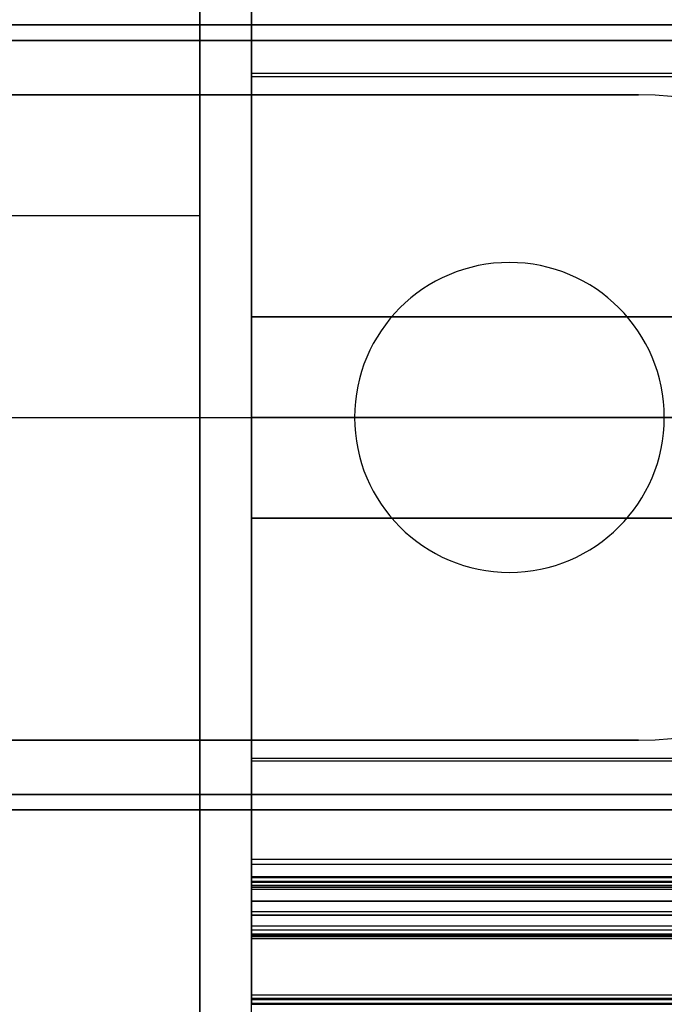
# Model space of a CAD drawing. Header units: millimetres. Extents: x -5.9 to 8.2, y -1.3 to -0.5.
# Tile 18 of 107: x -4.961 to -4.836, y -0.972 to -0.781. Entities that reach past the tile are written whole.
import ezdxf

# ---------------------------------------------------------------- set-up
doc = ezdxf.new("R2010")
doc.units = ezdxf.units.MM
doc.header["$MEASUREMENT"] = 0
for name, color, linetype, true_color in [('IGES level 1', 7, 'Continuous', 0xffffff), ('IGES level 11', 7, 'Continuous', 0xffffff), ('IGES level 24', 7, 'Continuous', 0xffffff), ('IGES level 3', 7, 'Continuous', 0xffffff), ('IGES level 47', 7, 'Continuous', 0xffffff)]:
    doc.layers.add(name, color=color, linetype=linetype, true_color=true_color)

msp = doc.modelspace()

# ---------------------------------------------------------------- linework, layer by layer
at = {"layer": 'IGES level 1'}
for centre, radius, start, end in [((-4.84084, -0.85828, -10.31994), 0.0625, 270, 90), ((-4.84084, -0.85828, -10.16994), 0.0625, 270, 90), ((-4.84084, -0.85828, -10.16994), 0.0625, 270, 90), ((-4.84084, -0.85828, -10.31994), 0.0625, 270, 90), ((-4.84084, -0.85828, -10.24494), 0.0625, 270, 90), ((-4.86584, -0.85828, -10.34494), 0.03, 90, 270), ((-4.86584, -0.85828, -10.31994), 0.03, 90, 270), ((-4.86584, -0.85828, -10.33244), 0.03, 90, 270), ((-4.86584, -0.85828, -10.34494), 0.03, 90, 270), ((-4.86584, -0.85828, -10.31994), 0.03, 90, 270), ((-4.86584, -0.85828, -10.34494), 0.03, 270, 90), ((-4.86584, -0.85828, -10.31994), 0.03, 270, 90), ((-4.86584, -0.85828, -10.31994), 0.03, 270, 90), ((-4.86584, -0.85828, -10.34494), 0.03, 270, 90), ((-4.86584, -0.85828, -10.33244), 0.03, 270, 90)]:
    msp.add_arc(centre, radius, start, end, dxfattribs=at)
for points in [[(-4.92584, -1.02658, -10.438), (-4.92584, -0.85828, -10.438), (-4.92584, -0.68998, -10.438)], [(-4.92584, -0.73328, -10.34494), (-4.92584, -0.85828, -10.34494), (-4.92584, -0.98328, -10.34494)], [(-4.92584, -0.73328, -10.34494), (-4.92584, -0.85828, -10.34494), (-4.92584, -0.98328, -10.34494)], [(-5.36584, -0.78228, -10.14495), (-5.06584, -0.78228, -10.14495), (-4.76584, -0.78228, -10.14495)], [(-4.76584, -0.78228, -10.16994), (-5.06584, -0.78228, -10.16994), (-5.36584, -0.78228, -10.16994)], [(-4.76584, -0.78228, -10.16994), (-5.06584, -0.78228, -10.16994), (-5.36584, -0.78228, -10.16994)], [(-5.36584, -0.78228, -10.14495), (-5.06584, -0.78228, -10.14495), (-4.76584, -0.78228, -10.14495)], [(-4.76584, -0.78228, -10.15744), (-5.06584, -0.78228, -10.15744), (-5.36584, -0.78228, -10.15744)], [(-4.84084, -0.79578, -10.31994), (-5.06584, -0.79578, -10.31994), (-5.29084, -0.79578, -10.31994)], [(-5.29084, -0.79578, -10.16994), (-5.06584, -0.79578, -10.16994), (-4.84084, -0.79578, -10.16994)], [(-5.29084, -0.79578, -10.31994), (-5.06584, -0.79578, -10.31994), (-4.84084, -0.79578, -10.31994)], [(-4.84084, -0.79578, -10.16994), (-5.06584, -0.79578, -10.16994), (-5.29084, -0.79578, -10.16994)], [(-5.29084, -0.79578, -10.24494), (-5.06584, -0.79578, -10.24494), (-4.84084, -0.79578, -10.24494)], [(-4.84084, -0.79578, -10.31994), (-4.84084, -0.79578, -10.24494), (-4.84084, -0.79578, -10.16994)], [(-4.84084, -0.79578, -10.31994), (-4.84084, -0.79578, -10.24494), (-4.84084, -0.79578, -10.16994)], [(-4.92584, -0.81926, -10.5261), (-5.39334, -0.81926, -10.5261), (-5.86084, -0.81926, -10.5261)], [(-4.86584, -0.82828, -10.31994), (-4.86584, -0.82828, -10.33244), (-4.86584, -0.82828, -10.34494)], [(-4.86584, -0.82828, -10.34494), (-4.86584, -0.82828, -10.33244), (-4.86584, -0.82828, -10.31994)], [(-4.87998, -0.83182, -10.34494), (-4.87998, -0.83182, -10.33244), (-4.87998, -0.83182, -10.31994)], [(-4.8517, -0.83182, -10.34494), (-4.8517, -0.83182, -10.33244), (-4.8517, -0.83182, -10.31994)], [(-4.89526, -0.85243, -10.34494), (-4.89526, -0.85243, -10.33244), (-4.89526, -0.85243, -10.31994)], [(-4.83642, -0.85243, -10.34494), (-4.83642, -0.85243, -10.33244), (-4.83642, -0.85243, -10.31994)], [(-5.35334, -0.85828, -10.31994), (-5.12459, -0.85828, -10.31994), (-4.89584, -0.85828, -10.31994)], [(-4.92584, -0.85828, -10.34494), (-4.91084, -0.85828, -10.34494), (-4.89584, -0.85828, -10.34494)], [(-4.92584, -0.85828, -10.52994), (-4.92584, -0.85828, -10.43744), (-4.92584, -0.85828, -10.34494)], [(-4.83584, -0.85828, -10.34494), (-4.59584, -0.85828, -10.34494), (-4.35584, -0.85828, -10.34494)], [(-4.88903, -0.87731, -10.34494), (-4.88903, -0.87731, -10.33244), (-4.88903, -0.87731, -10.31994)], [(-4.84265, -0.87731, -10.34494), (-4.84265, -0.87731, -10.33244), (-4.84265, -0.87731, -10.31994)], [(-4.86584, -0.88828, -10.34494), (-4.86584, -0.88828, -10.33244), (-4.86584, -0.88828, -10.31994)], [(-4.86584, -0.88828, -10.31994), (-4.86584, -0.88828, -10.33244), (-4.86584, -0.88828, -10.34494)], [(-5.29084, -0.92078, -10.31994), (-5.06584, -0.92078, -10.31994), (-4.84084, -0.92078, -10.31994)], [(-4.84084, -0.92078, -10.16994), (-5.06584, -0.92078, -10.16994), (-5.29084, -0.92078, -10.16994)], [(-4.84084, -0.92078, -10.31994), (-5.06584, -0.92078, -10.31994), (-5.29084, -0.92078, -10.31994)], [(-5.29084, -0.92078, -10.16994), (-5.06584, -0.92078, -10.16994), (-4.84084, -0.92078, -10.16994)], [(-4.84084, -0.92078, -10.24494), (-5.06584, -0.92078, -10.24494), (-5.29084, -0.92078, -10.24494)], [(-4.84084, -0.92078, -10.16994), (-4.84084, -0.92078, -10.24494), (-4.84084, -0.92078, -10.31994)], [(-4.84084, -0.92078, -10.16994), (-4.84084, -0.92078, -10.24494), (-4.84084, -0.92078, -10.31994)], [(-4.76584, -0.93428, -10.14495), (-5.06584, -0.93428, -10.14495), (-5.36584, -0.93428, -10.14495)], [(-5.36584, -0.93428, -10.16994), (-5.06584, -0.93428, -10.16994), (-4.76584, -0.93428, -10.16994)], [(-4.76584, -0.93428, -10.16994), (-5.06584, -0.93428, -10.16994), (-5.36584, -0.93428, -10.16994)], [(-5.36584, -0.93428, -10.14495), (-5.06584, -0.93428, -10.14495), (-4.76584, -0.93428, -10.14495)], [(-4.76584, -0.93428, -10.15744), (-5.06584, -0.93428, -10.15744), (-5.36584, -0.93428, -10.15744)]]:
    msp.add_open_spline(points, degree=2, dxfattribs=at)
at = {"layer": 'IGES level 11'}
for points in [[(-4.76584, -0.78528, -10.16994), (-5.06584, -0.78528, -10.16994), (-5.36584, -0.78528, -10.16994)], [(-5.36584, -0.78528, -10.15494), (-5.06584, -0.78528, -10.15494), (-4.76584, -0.78528, -10.15494)], [(-4.76584, -0.78528, -10.16244), (-5.06584, -0.78528, -10.16244), (-5.36584, -0.78528, -10.16244)], [(-4.76584, -0.78528, -10.16994), (-5.06584, -0.78528, -10.16994), (-5.36584, -0.78528, -10.16994)], [(-4.76584, -0.78528, -10.15494), (-5.06584, -0.78528, -10.15494), (-5.36584, -0.78528, -10.15494)], [(-5.13834, -0.85828, -10.16994), (-4.94809, -0.85828, -10.16994), (-4.75783, -0.85828, -10.16994)], [(-5.13834, -0.85828, -10.15494), (-4.95534, -0.85828, -10.15494), (-4.77234, -0.85828, -10.15494)], [(-5.36584, -0.93128, -10.16994), (-5.06584, -0.93128, -10.16994), (-4.76584, -0.93128, -10.16994)], [(-4.76584, -0.93128, -10.15494), (-5.06584, -0.93128, -10.15494), (-5.36584, -0.93128, -10.15494)], [(-5.36584, -0.93128, -10.16244), (-5.06584, -0.93128, -10.16244), (-4.76584, -0.93128, -10.16244)], [(-5.36584, -0.93128, -10.16994), (-5.06584, -0.93128, -10.16994), (-4.76584, -0.93128, -10.16994)], [(-5.36584, -0.93128, -10.15494), (-5.06584, -0.93128, -10.15494), (-4.76584, -0.93128, -10.15494)]]:
    msp.add_open_spline(points, degree=2, dxfattribs=at)
at = {"layer": 'IGES level 24', "extrusion": (1, -8.55166e-31, 6.98296e-15)}
for radius in [0.408, 0.4, 0.4]:
    msp.add_arc((-0.85828, -10.7448, -4.91584), radius, 180, 0, dxfattribs=at)
at = {"layer": 'IGES level 24', "extrusion": (1, 0, 0)}
msp.add_arc((-0.85828, -10.7448, -4.91584), 0.408, 180, 0, dxfattribs=at)
at = {"layer": 'IGES level 24'}
for points in [[(-4.91584, -0.74464, -10.35294), (-4.91584, -0.79171, -10.35294), (-4.91584, -0.83878, -10.35294)], [(-4.91584, -0.83878, -10.35294), (-4.91584, -0.79171, -10.35294), (-4.91584, -0.74464, -10.35294)], [(-4.91584, -0.83878, -10.36094), (-4.91584, -0.79228, -10.36094), (-4.91584, -0.74578, -10.36094)], [(-4.91584, -0.74578, -10.36094), (-4.91584, -0.79228, -10.36094), (-4.91584, -0.83878, -10.36094)], [(7.28416, -0.79171, -10.35294), (1.18416, -0.79171, -10.35294), (-4.91584, -0.79171, -10.35294)], [(-4.91584, -0.79228, -10.36094), (1.18416, -0.79228, -10.36094), (7.28416, -0.79228, -10.36094)], [(-4.91584, -0.83878, -10.35294), (1.18416, -0.83878, -10.35294), (7.28416, -0.83878, -10.35294)], [(-4.91584, -0.83878, -10.36094), (1.18416, -0.83878, -10.36094), (7.28416, -0.83878, -10.36094)], [(7.28416, -0.83878, -10.35294), (1.18416, -0.83878, -10.35294), (-4.91584, -0.83878, -10.35294)], [(-4.91584, -0.83878, -10.35294), (-4.91584, -0.83878, -10.35694), (-4.91584, -0.83878, -10.36094)], [(-4.91584, -0.83878, -10.35694), (1.18416, -0.83878, -10.35694), (7.28416, -0.83878, -10.35694)], [(7.28416, -0.83878, -10.36094), (1.18416, -0.83878, -10.36094), (-4.91584, -0.83878, -10.36094)], [(-4.91584, -0.83878, -10.36094), (-4.91584, -0.83878, -10.35694), (-4.91584, -0.83878, -10.35294)], [(-4.91584, -0.85828, -11.1528), (-4.91584, -0.85828, -11.1488), (-4.91584, -0.85828, -11.1448)], [(-4.91584, -0.87778, -10.36094), (1.18416, -0.87778, -10.36094), (7.28416, -0.87778, -10.36094)], [(-4.91584, -0.97078, -10.36094), (-4.91584, -0.92428, -10.36094), (-4.91584, -0.87778, -10.36094)], [(7.28416, -0.87778, -10.36094), (1.18416, -0.87778, -10.36094), (-4.91584, -0.87778, -10.36094)], [(-4.91584, -0.87778, -10.36094), (-4.91584, -0.87778, -10.35694), (-4.91584, -0.87778, -10.35294)], [(-4.91584, -0.87778, -10.35294), (1.18416, -0.87778, -10.35294), (7.28416, -0.87778, -10.35294)], [(7.28416, -0.87778, -10.35694), (1.18416, -0.87778, -10.35694), (-4.91584, -0.87778, -10.35694)], [(7.28416, -0.87778, -10.35294), (1.18416, -0.87778, -10.35294), (-4.91584, -0.87778, -10.35294)], [(-4.91584, -0.87778, -10.35294), (-4.91584, -0.92485, -10.35294), (-4.91584, -0.97192, -10.35294)], [(-4.91584, -0.97192, -10.35294), (-4.91584, -0.92485, -10.35294), (-4.91584, -0.87778, -10.35294)], [(-4.91584, -0.87778, -10.35294), (-4.91584, -0.87778, -10.35694), (-4.91584, -0.87778, -10.36094)], [(-4.91584, -0.87778, -10.36094), (-4.91584, -0.92428, -10.36094), (-4.91584, -0.97078, -10.36094)], [(-4.91584, -0.92428, -10.36094), (1.18416, -0.92428, -10.36094), (7.28416, -0.92428, -10.36094)], [(7.28416, -0.92485, -10.35294), (1.18416, -0.92485, -10.35294), (-4.91584, -0.92485, -10.35294)], [(7.28416, -0.97078, -10.36094), (1.18416, -0.97078, -10.36094), (-4.91584, -0.97078, -10.36094)], [(7.28416, -0.97078, -10.36094), (1.18416, -0.97078, -10.36094), (-4.91584, -0.97078, -10.36094)], [(-4.91584, -0.97192, -10.35294), (1.18416, -0.97192, -10.35294), (7.28416, -0.97192, -10.35294)], [(7.28416, -0.97192, -10.35294), (1.18416, -0.97192, -10.35294), (-4.91584, -0.97192, -10.35294)]]:
    msp.add_open_spline(points, degree=2, dxfattribs=at)
at = {"layer": 'IGES level 3'}
for centre, start, end in [((-4.86584, -0.85828, -10.36094), 90, 270), ((-4.86584, -0.85828, -10.37094), 90, 270), ((-4.86584, -0.85828, -10.36594), 90, 270), ((-4.86584, -0.85828, -10.37094), 90, 270), ((-4.86584, -0.85828, -10.36094), 90, 270), ((-4.86584, -0.85828, -10.37094), 270, 90), ((-4.86584, -0.85828, -10.36094), 270, 90), ((-4.86584, -0.85828, -10.37094), 270, 90), ((-4.86584, -0.85828, -10.36094), 270, 90), ((-4.86584, -0.85828, -10.36594), 270, 90)]:
    msp.add_arc(centre, 0.03, start, end, dxfattribs=at)
for points in [[(-4.91584, -0.74478, -10.36094), (-4.91584, -0.85828, -10.36094), (-4.91584, -0.97178, -10.36094)], [(-4.91584, -0.74478, -10.36094), (-4.91584, -0.85828, -10.36094), (-4.91584, -0.97178, -10.36094)], [(-4.91584, -0.76828, -10.37094), (-4.91584, -0.85828, -10.37094), (-4.91584, -0.94828, -10.37094)], [(-4.91584, -0.94828, -10.37094), (-4.91584, -0.85828, -10.37094), (-4.91584, -0.76828, -10.37094)], [(-4.86584, -0.82828, -10.36094), (-4.86584, -0.82828, -10.36594), (-4.86584, -0.82828, -10.37094)], [(-4.86584, -0.82828, -10.37094), (-4.86584, -0.82828, -10.36594), (-4.86584, -0.82828, -10.36094)], [(-4.88903, -0.83925, -10.36094), (-4.88903, -0.83925, -10.36594), (-4.88903, -0.83925, -10.37094)], [(-4.84265, -0.83925, -10.36094), (-4.84265, -0.83925, -10.36594), (-4.84265, -0.83925, -10.37094)], [(-4.91584, -0.85828, -10.37094), (-4.90584, -0.85828, -10.37094), (-4.89584, -0.85828, -10.37094)], [(-4.91584, -0.85828, -10.36094), (-4.90584, -0.85828, -10.36094), (-4.89584, -0.85828, -10.36094)], [(-4.91584, -0.85828, -10.37094), (-4.91584, -0.85828, -10.36594), (-4.91584, -0.85828, -10.36094)], [(-4.83584, -0.85828, -10.37094), (-4.58584, -0.85828, -10.37094), (-4.33584, -0.85828, -10.37094)], [(-4.83584, -0.85828, -10.36094), (-4.58584, -0.85828, -10.36094), (-4.33584, -0.85828, -10.36094)], [(-4.89526, -0.86413, -10.36094), (-4.89526, -0.86413, -10.36594), (-4.89526, -0.86413, -10.37094)], [(-4.83642, -0.86413, -10.36094), (-4.83642, -0.86413, -10.36594), (-4.83642, -0.86413, -10.37094)], [(-4.87998, -0.88474, -10.36094), (-4.87998, -0.88474, -10.36594), (-4.87998, -0.88474, -10.37094)], [(-4.8517, -0.88474, -10.36094), (-4.8517, -0.88474, -10.36594), (-4.8517, -0.88474, -10.37094)], [(-4.86584, -0.88828, -10.37094), (-4.86584, -0.88828, -10.36594), (-4.86584, -0.88828, -10.36094)], [(-4.86584, -0.88828, -10.36094), (-4.86584, -0.88828, -10.36594), (-4.86584, -0.88828, -10.37094)], [(-4.91584, -0.94828, -10.42516), (-4.91584, -0.9592, -10.43492), (-4.91584, -0.97011, -10.44469)], [(7.28416, -0.94828, -10.42516), (1.18416, -0.94828, -10.42516), (-4.91584, -0.94828, -10.42516)], [(-4.91584, -0.94828, -10.42516), (1.18416, -0.94828, -10.42516), (7.28416, -0.94828, -10.42516)], [(7.28416, -0.94828, -10.37094), (1.18416, -0.94828, -10.37094), (-4.91584, -0.94828, -10.37094)], [(-4.91584, -0.94828, -10.37094), (-4.91584, -0.94828, -10.39805), (-4.91584, -0.94828, -10.42516)], [(-4.91584, -0.94828, -10.39805), (1.18416, -0.94828, -10.39805), (7.28416, -0.94828, -10.39805)], [(-4.91584, -0.94828, -10.37094), (1.18416, -0.94828, -10.37094), (7.28416, -0.94828, -10.37094)], [(-4.91584, -0.97011, -10.44469), (-4.91584, -0.9592, -10.43492), (-4.91584, -0.94828, -10.42516)], [(-4.91584, -0.94828, -10.42516), (-4.91584, -0.94828, -10.39805), (-4.91584, -0.94828, -10.37094)], [(-4.91584, -0.97178, -10.4032), (-4.91584, -0.96003, -10.4032), (-4.91584, -0.94828, -10.4032)], [(-4.91584, -0.9592, -10.43492), (1.18416, -0.9592, -10.43492), (7.28416, -0.9592, -10.43492)], [(-4.91584, -0.97011, -10.44469), (1.18416, -0.97011, -10.44469), (7.28416, -0.97011, -10.44469)], [(-4.91584, -0.97011, -10.44469), (1.18416, -0.97011, -10.44469), (7.28416, -0.97011, -10.44469)], [(7.28416, -0.97105, -10.44491), (1.18416, -0.97105, -10.44491), (-4.91584, -0.97105, -10.44491)], [(-4.91584, -0.97178, -10.36094), (-4.91584, -0.97178, -10.40244), (-4.91584, -0.97178, -10.44394)], [(-4.91584, -0.97178, -10.44394), (1.18416, -0.97178, -10.44394), (7.28416, -0.97178, -10.44394)], [(7.28416, -0.97178, -10.36094), (1.18416, -0.97178, -10.36094), (-4.91584, -0.97178, -10.36094)], [(-4.91584, -0.97178, -10.40244), (1.18416, -0.97178, -10.40244), (7.28416, -0.97178, -10.40244)], [(7.28416, -0.97178, -10.44394), (1.18416, -0.97178, -10.44394), (-4.91584, -0.97178, -10.44394)], [(-4.91584, -0.97178, -10.36094), (1.18416, -0.97178, -10.36094), (7.28416, -0.97178, -10.36094)], [(-4.91584, -0.97178, -10.36094), (-4.91584, -0.97178, -10.40244), (-4.91584, -0.97178, -10.44394)]]:
    msp.add_open_spline(points, degree=2, dxfattribs=at)
at = {"layer": 'IGES level 47', "extrusion": (1, 0, 0)}
for centre, radius, start, end in [((-0.85828, -9.02685, -4.91584), 1.4241, 266.12032, 273.87968), ((-0.85828, -9.02685, -4.91584), 1.4241, 266.12032, 273.87968), ((-0.85828, -9.02685, -4.91584), 1.4141, 266.52896, 273.47104), ((-0.94822, -10.41477, -4.91584), 0.001, 15.0588, 180), ((-0.94822, -10.41477, -4.91584), 0.001, 15.0588, 180), ((-0.94822, -10.41477, -4.91584), 0.001, 180, 182.0866)]:
    msp.add_arc(centre, radius, start, end, dxfattribs=at)
at = {"layer": 'IGES level 47', "extrusion": (1, -5.3048e-14, 9.89073e-13)}
msp.add_arc((-0.85828, -9.02685, -4.91584), 1.4141, 266.52896, 273.47104, dxfattribs=at)
at = {"layer": 'IGES level 47'}
for points in [[(7.28416, -0.85828, -10.45094), (1.18416, -0.85828, -10.45094), (-4.91584, -0.85828, -10.45094)], [(7.28416, -0.85828, -10.44094), (1.18416, -0.85828, -10.44094), (-4.91584, -0.85828, -10.44094)], [(-4.91584, -0.85828, -10.45094), (-4.91584, -0.85828, -10.44594), (-4.91584, -0.85828, -10.44094)], [(7.28416, -0.94389, -10.43835), (1.18416, -0.94389, -10.43835), (-4.91584, -0.94389, -10.43835)], [(7.28416, -0.94389, -10.43835), (1.18416, -0.94389, -10.43835), (-4.91584, -0.94389, -10.43835)], [(-4.91584, -0.95091, -10.43236), (-4.91584, -0.94755, -10.43236), (-4.91584, -0.94418, -10.43236)], [(7.28416, -0.94484, -10.42633), (1.18416, -0.94484, -10.42633), (-4.91584, -0.94484, -10.42633)], [(-4.91584, -0.94725, -10.41451), (1.18416, -0.94725, -10.41451), (7.28416, -0.94725, -10.41451)], [(7.28416, -0.94725, -10.41451), (1.18416, -0.94725, -10.41451), (-4.91584, -0.94725, -10.41451)], [(7.28416, -0.94746, -10.41412), (1.18416, -0.94746, -10.41412), (-4.91584, -0.94746, -10.41412)], [(7.28416, -0.94817, -10.41377), (1.18416, -0.94817, -10.41377), (-4.91584, -0.94817, -10.41377)], [(7.28416, -0.94891, -10.41405), (1.18416, -0.94891, -10.41405), (-4.91584, -0.94891, -10.41405)], [(7.28416, -0.94922, -10.41477), (1.18416, -0.94922, -10.41477), (-4.91584, -0.94922, -10.41477)], [(-4.91584, -0.94922, -10.41481), (1.18416, -0.94922, -10.41481), (7.28416, -0.94922, -10.41481)], [(7.28416, -0.94922, -10.41479), (1.18416, -0.94922, -10.41479), (-4.91584, -0.94922, -10.41479)], [(-4.91584, -0.94922, -10.41477), (1.18416, -0.94922, -10.41477), (7.28416, -0.94922, -10.41477)], [(-4.91584, -0.94922, -10.41481), (1.18416, -0.94922, -10.41481), (7.28416, -0.94922, -10.41481)], [(7.28416, -0.9497, -10.42562), (1.18416, -0.9497, -10.42562), (-4.91584, -0.9497, -10.42562)], [(7.28416, -0.95193, -10.43621), (1.18416, -0.95193, -10.43621), (-4.91584, -0.95193, -10.43621)], [(-4.91584, -0.95193, -10.43621), (1.18416, -0.95193, -10.43621), (7.28416, -0.95193, -10.43621)], [(7.28416, -0.95404, -10.44), (1.18416, -0.95404, -10.44), (-4.91584, -0.95404, -10.44)], [(-4.91584, -0.95464, -10.44768), (1.18416, -0.95464, -10.44768), (7.28416, -0.95464, -10.44768)], [(7.28416, -0.95464, -10.44768), (1.18416, -0.95464, -10.44768), (-4.91584, -0.95464, -10.44768)], [(7.28416, -0.95678, -10.44703), (1.18416, -0.95678, -10.44703), (-4.91584, -0.95678, -10.44703)], [(7.28416, -0.95757, -10.44255), (1.18416, -0.95757, -10.44255), (-4.91584, -0.95757, -10.44255)], [(7.28416, -0.95757, -10.44255), (1.18416, -0.95757, -10.44255), (-4.91584, -0.95757, -10.44255)], [(7.28416, -0.95836, -10.44317), (1.18416, -0.95836, -10.44317), (-4.91584, -0.95836, -10.44317)], [(-4.91584, -0.95843, -10.44551), (1.18416, -0.95843, -10.44551), (7.28416, -0.95843, -10.44551)], [(7.28416, -0.95843, -10.44551), (1.18416, -0.95843, -10.44551), (-4.91584, -0.95843, -10.44551)], [(7.28416, -0.95866, -10.44505), (1.18416, -0.95866, -10.44505), (-4.91584, -0.95866, -10.44505)], [(7.28416, -0.95877, -10.44438), (1.18416, -0.95877, -10.44438), (-4.91584, -0.95877, -10.44438)], [(-4.91584, -0.95877, -10.44438), (1.18416, -0.95877, -10.44438), (7.28416, -0.95877, -10.44438)]]:
    msp.add_open_spline(points, degree=2, dxfattribs=at)

doc.saveas('drawing.dxf')
